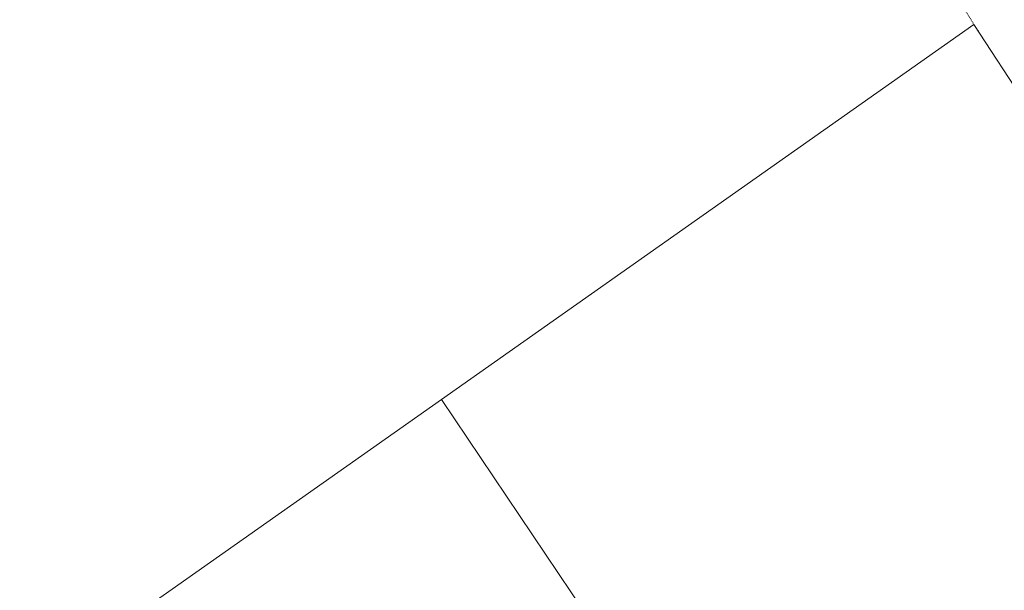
# Model space of a CAD drawing. Header units: millimetres. Extents: x 1024 to 29474, y -14562 to 6512.
# Tile 78 of 83: x 25992 to 26758, y 3409 to 3853. Entities that reach past the tile are written whole.
import ezdxf

# ---------------------------------------------------------------- set-up
doc = ezdxf.new("R2010")
doc.units = ezdxf.units.MM
doc.linetypes.add('EGDE', pattern=[0])
doc.linetypes.add('EGUG', pattern=[1, 0.5, -0.5])
for name, color, linetype, lineweight in [('D.O. ob 8x30', 4, 'Continuous', 25), ('Dzialki', 7, 'EGDE', 18), ('Uzytki', 3, 'EGUG', 18)]:
    doc.layers.add(name, color=color, linetype=linetype, lineweight=lineweight)

# ---------------------------------------------------------------- blocks, each defined once
blk = doc.blocks.new('Wykno-Rudnik')
at = {"layer": 'Dzialki'}
for p, q in [((5581.14, 3848.94), (5166.99, 3557.52)), ((5643.12, 3753.97), (5581.14, 3848.94)), ((5166.99, 3557.52), (4838.8, 3326.6)), ((5166.99, 3557.52), (5495.71, 3069.18))]:
    blk.add_line(p, q, dxfattribs=at)
at = {"layer": 'Uzytki'}
for p, q in [((5581.14, 3848.94), (5528.26, 3935.13)), ((5643.12, 3753.97), (5581.14, 3848.94))]:
    blk.add_line(p, q, dxfattribs=at)

msp = doc.modelspace()

# ---------------------------------------------------------------- block references
at = {"layer": 'D.O. ob 8x30'}
msp.add_blockref('Wykno-Rudnik', (21153.042, 0), dxfattribs=at)

doc.saveas('drawing.dxf')
